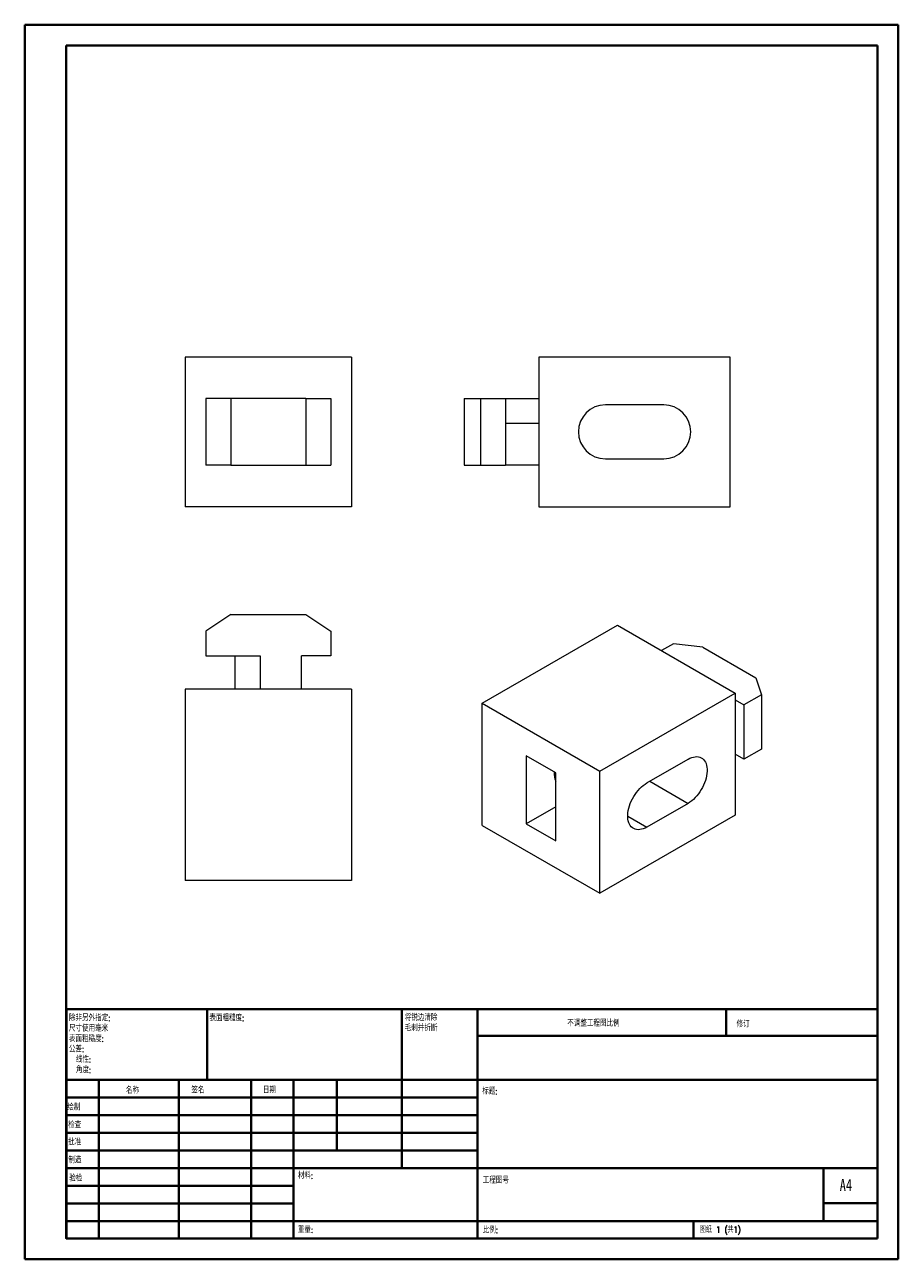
# Model space of a CAD drawing. Header units: millimetres. Extents: x 0 to 210, y 0 to 297.
import ezdxf

# ---------------------------------------------------------------- set-up
doc = ezdxf.new("R2010")
doc.units = ezdxf.units.MM
doc.styles.add('SLDTEXTSTYLE0', font='TXT', dxfattribs={"width": 0.75, "bigfont": 'bigfont'})
doc.styles.add('SLDTEXTSTYLE1', font='TXT', dxfattribs={"width": 0.75})
doc.styles.add('SLDTEXTSTYLE2', font='TXT', dxfattribs={"width": 0.694444, "bigfont": 'bigfont'})

# ---------------------------------------------------------------- blocks, each defined once
blk = doc.blocks.new('SW_NOTE_0')
at = {"color": 0, "linetype": 'Continuous', "lineweight": 0, "char_height": 1.5, "attachment_point": 1, "style": 'SLDTEXTSTYLE0'}
for s, insert in [('\\M+18FAB锐边\\M+190B4\\M+18F9C', (0, 1.93)), ('\\M+196D1\\M+18E68\\M+19BF3\\M+190DC\\M+19266', (0, -0.57))]:
    blk.add_mtext(s, dxfattribs=dict(at, insert=insert))
blk = doc.blocks.new('SW_NOTE_1')
at = {"color": 0, "linetype": 'Continuous', "lineweight": 0, "char_height": 1.5, "attachment_point": 1, "style": 'SLDTEXTSTYLE0'}
for s, insert in [('\\M+18F9C\\M+194F1另\\M+18A4F\\M+18E77\\M+192E8:', (0, 1.93)), ('\\M+18EDA\\M+190A1\\M+18E67\\M+19770\\M+19F7C\\M+195C4', (0, -0.57)), ('\\M+1955C\\M+196CA\\M+19165糙\\M+19378:', (0, -3.07)), ('\\M+18CF6\\M+18DB7:', (0, -5.57)), ('线\\M+190AB:', (1.69, -8.07)), ('\\M+18A70\\M+19378:', (1.69, -10.57))]:
    blk.add_mtext(s, dxfattribs=dict(at, insert=insert))

msp = doc.modelspace()

# ---------------------------------------------------------------- linework, layer by layer
at = {"color": 7, "linetype": 'Continuous', "lineweight": 40}
for p, q in [((0.08, 0.21), (0.08, 297.21)), ((0.08, 297.21), (210.08, 297.21)), ((210.08, 0.21), (210.08, 297.21)), ((210.08, 292.21), (210.08, 297.21)), ((10.08, 292.21), (205.08, 292.21)), ((10.08, 5.21), (10.08, 292.21)), ((205.08, 5.21), (205.08, 292.21)), ((10.11, 60.37), (205.08, 60.37)), ((10.11, 60.37), (10.11, 5.12)), ((43.91, 43.37), (43.91, 60.37)), ((90.71, 60.37), (90.71, 22.12)), ((108.91, 60.37), (108.91, 5.12)), ((168.68, 54.09), (168.68, 60.46)), ((205.08, 54), (108.91, 54)), ((205.08, 43.37), (10.11, 43.37)), ((17.91, 43.37), (17.91, 5.12)), ((37.1, 43.37), (37.1, 5.12)), ((54.51, 43.37), (54.51, 5.12)), ((64.71, 5.12), (64.71, 43.37)), ((75.11, 26.37), (75.11, 43.37)), ((108.91, 39.12), (10.11, 39.12)), ((108.91, 34.87), (10.11, 34.87)), ((108.91, 30.62), (10.11, 30.62)), ((108.91, 26.37), (10.11, 26.37)), ((64.71, 22.12), (10.11, 22.12)), ((64.71, 22.12), (205.08, 22.12)), ((192.08, 9.46), (192.08, 22.21)), ((64.71, 17.87), (10.11, 17.87)), ((64.71, 13.62), (10.11, 13.62)), ((205.08, 13.71), (192.08, 13.71)), ((10.11, 9.37), (205.08, 9.37)), ((160.88, 5.21), (160.88, 9.46)), ((10.08, 5.21), (205.08, 5.21)), ((205.08, 5.21), (180.99, 5.21)), ((0.08, 0.21), (210.08, 0.21))]:
    msp.add_line(p, q, dxfattribs=at)
at = {"color": 7, "linetype": 'Continuous', "lineweight": 15}
for p, q in [((78.65, 217.27), (38.65, 217.27)), ((38.65, 217.27), (38.65, 181.27)), ((78.65, 217.27), (78.65, 181.27)), ((169.68, 217.27), (123.68, 217.27)), ((123.68, 217.27), (123.68, 181.27)), ((169.68, 181.27), (169.68, 217.27)), ((43.65, 207.27), (43.65, 191.27)), ((49.65, 207.27), (43.65, 207.27)), ((49.65, 207.27), (49.65, 191.27)), ((67.65, 207.27), (49.65, 207.27)), ((67.65, 207.27), (67.65, 191.27)), ((67.65, 207.27), (73.65, 207.27)), ((73.65, 207.27), (73.65, 191.27)), ((105.68, 207.27), (109.68, 207.27)), ((105.68, 207.27), (105.68, 191.27)), ((109.68, 207.27), (109.68, 191.27)), ((109.68, 207.27), (115.68, 207.27)), ((115.68, 207.27), (115.68, 191.27)), ((115.68, 207.27), (123.68, 207.27)), ((153.68, 205.77), (139.68, 205.77)), ((123.68, 201.27), (115.68, 201.27)), ((49.65, 191.27), (43.65, 191.27)), ((49.65, 191.27), (67.65, 191.27)), ((67.65, 191.27), (73.65, 191.27)), ((105.68, 191.27), (109.68, 191.27)), ((109.68, 191.27), (115.68, 191.27)), ((123.68, 191.27), (115.68, 191.27)), ((139.68, 192.77), (153.68, 192.77)), ((78.65, 181.27), (38.65, 181.27)), ((123.68, 181.27), (169.68, 181.27)), ((49.65, 155.35), (43.65, 151.35)), ((49.65, 155.35), (67.65, 155.35)), ((67.65, 155.35), (73.65, 151.35)), ((110.05, 133.99), (142.57, 152.77)), ((142.57, 152.77), (170.86, 136.44)), ((43.65, 151.35), (43.65, 145.35)), ((73.65, 151.35), (73.65, 145.35)), ((156.01, 148.28), (153.18, 146.64)), ((163.08, 147.46), (156.01, 148.28)), ((163.08, 147.46), (175.81, 140.11)), ((43.65, 145.35), (56.65, 145.35)), ((50.65, 137.35), (50.65, 145.35)), ((56.65, 145.35), (56.65, 137.35)), ((73.65, 145.35), (66.65, 145.35)), ((66.65, 137.35), (66.65, 145.35)), ((175.81, 140.11), (177.22, 136.03)), ((78.65, 137.35), (38.65, 137.35)), ((38.65, 137.35), (38.65, 91.35)), ((78.65, 137.35), (78.65, 91.35)), ((110.05, 104.59), (110.05, 133.99)), ((110.05, 133.99), (138.33, 117.66)), ((138.33, 117.66), (170.86, 136.44)), ((170.86, 136.44), (170.86, 107.04)), ((170.86, 134.8), (172.98, 133.58)), ((177.22, 136.03), (172.98, 133.58)), ((177.22, 136.03), (177.22, 122.96)), ((172.98, 133.58), (172.98, 120.52)), ((177.22, 122.96), (172.98, 120.52)), ((127.72, 117.25), (120.65, 121.33)), ((120.65, 121.33), (120.65, 105)), ((149.64, 114.8), (159.54, 120.52)), ((172.98, 120.52), (170.86, 121.74)), ((127.72, 100.92), (127.72, 117.25)), ((138.33, 88.27), (138.33, 117.66)), ((159.54, 109.9), (149.64, 104.19)), ((127.72, 109.09), (120.65, 105)), ((170.86, 107.04), (138.33, 88.27)), ((110.05, 104.59), (138.33, 88.27)), ((120.65, 105), (127.72, 100.92)), ((78.65, 91.35), (38.65, 91.35))]:
    msp.add_line(p, q, dxfattribs=at)
at = {"color": 8, "linetype": 'Continuous', "lineweight": 15}
for p, q in [((127.37, 117.05), (127.72, 116.84)), ((150.35, 115.21), (159.54, 109.9)), ((145.05, 106.84), (149.64, 104.19))]:
    msp.add_line(p, q, dxfattribs=at)
at = {"color": 7, "linetype": 'Continuous', "lineweight": 15, "flags": 128}
for points in [[(159.54, 120.52), (159.98, 120.75), (160.41, 120.92), (160.84, 121.05), (161.25, 121.12), (161.65, 121.14), (162.03, 121.11), (162.38, 121.02), (162.72, 120.88), (163.02, 120.69), (163.29, 120.45), (163.52, 120.16), (163.72, 119.83), (163.89, 119.45), (164.01, 119.04), (164.09, 118.59), (164.13, 118.11), (164.13, 117.61), (164.09, 117.08), (164.01, 116.54), (163.89, 115.98), (163.72, 115.42), (163.52, 114.85), (163.29, 114.29), (163.02, 113.74), (162.72, 113.2), (162.38, 112.68), (162.03, 112.18), (161.65, 111.71), (161.25, 111.27), (160.84, 110.86), (160.41, 110.5), (159.98, 110.18), (159.54, 109.9)], [(149.64, 104.19), (149.21, 103.96), (148.77, 103.78), (148.35, 103.65), (147.94, 103.58), (147.54, 103.56), (147.16, 103.6), (146.8, 103.68), (146.47, 103.82), (146.17, 104.01), (145.9, 104.25), (145.66, 104.54), (145.46, 104.88), (145.3, 105.25), (145.18, 105.67), (145.09, 106.11), (145.05, 106.59), (145.05, 107.1), (145.09, 107.62), (145.18, 108.17), (145.3, 108.72), (145.46, 109.29), (145.66, 109.85), (145.9, 110.41), (146.17, 110.97), (146.47, 111.51), (146.8, 112.03), (147.16, 112.53), (147.54, 113), (147.94, 113.44), (148.35, 113.84), (148.77, 114.2), (149.21, 114.53), (149.64, 114.8)]]:
    msp.add_lwpolyline(points, dxfattribs=at)
at = {"color": 7, "linetype": 'Continuous', "lineweight": 15}
for centre, radius, start, end in [((139.68, 199.27), 6.5, 90, 270), ((153.68, 199.27), 6.5, 270, 90), ((132.14, 117.03), 4.78, 174.9437, 202.3632)]:
    msp.add_arc(centre, radius, start, end, dxfattribs=at)

# ---------------------------------------------------------------- block references
at = {"color": 7, "linetype": 'Continuous', "lineweight": 0}
for name, p in [('SW_NOTE_1', (10.7, 57.11)), ('SW_NOTE_0', (91.42, 57.19))]:
    msp.add_blockref(name, p, dxfattribs=at)

# ---------------------------------------------------------------- texts
at = {"color": 7, "linetype": 'Continuous', "lineweight": 0, "attachment_point": 1}
for s, insert, char_height, style in [('\\M+1955C\\M+196CA\\M+19165糙\\M+19378:', (44.48, 59.04), 1.5, 'SLDTEXTSTYLE0'), ('\\M+19573调\\M+190AE\\M+18D48\\M+192F6图\\M+194E4\\M+197E1', (130.49, 57.75), 1.5, 'SLDTEXTSTYLE0'), ('\\M+18F43订', (171.21, 57.55), 1.5, 'SLDTEXTSTYLE0'), ('\\M+196BC\\M+18FCC', (24.43, 41.62), 1.5, 'SLDTEXTSTYLE0'), ('签\\M+196BC', (40.14, 41.68), 1.5, 'SLDTEXTSTYLE0'), ('\\M+193FA\\M+18AFA', (57.33, 41.7), 1.5, 'SLDTEXTSTYLE0'), ('标题:', (110.07, 41.4), 1.5, 'SLDTEXTSTYLE0'), ('绘\\M+190A7', (10.32, 37.55), 1.5, 'SLDTEXTSTYLE0'), ('检查', (10.52, 33.28), 1.5, 'SLDTEXTSTYLE0'), ('\\M+194E1\\M+18F79', (10.51, 29.19), 1.5, 'SLDTEXTSTYLE0'), ('\\M+190A7\\M+191A2', (10.57, 24.85), 1.5, 'SLDTEXTSTYLE0'), ('\\M+18DDE\\M+197BF:', (65.76, 21.11), 1.5, 'SLDTEXTSTYLE0'), ('验检', (10.78, 20.47), 1.5, 'SLDTEXTSTYLE0'), ('\\M+18D48\\M+192F6图\\M+18D86', (110.18, 19.99), 1.5, 'SLDTEXTSTYLE0'), ('A4', (196, 19.52), 2.91, 'SLDTEXTSTYLE1'), ('\\M+18F64\\M+197CA:', (65.73, 8.07), 1.4986, 'SLDTEXTSTYLE0'), ('\\M+194E4\\M+197E1:', (110.18, 8.02), 1.5, 'SLDTEXTSTYLE0'), ('图纸 1 (\\M+18BA41)', (162.36, 8.11), 1.5, 'SLDTEXTSTYLE2')]:
    msp.add_mtext(s, dxfattribs=dict(at, insert=insert, char_height=char_height, style=style))

doc.saveas('drawing.dxf')
